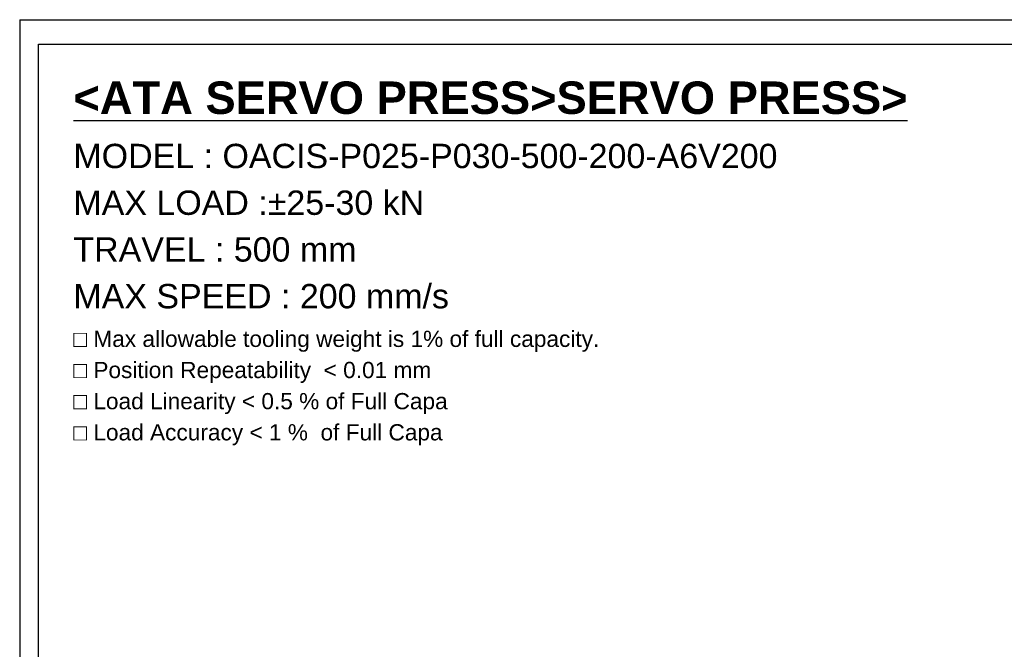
# Model space of a CAD drawing. Extents: x 47048 to 48733, y 15921 to 17109.
# Tile 7 of 26: x 47048 to 47777, y 16643 to 17109. Entities that reach past the tile are written whole.
import ezdxf

# ---------------------------------------------------------------- set-up
doc = ezdxf.new("R2010")
doc.units = 0
doc.header["$LTSCALE"] = 25.4
doc.layers.get('0').update_dxf_attribs({"linetype": 'CONTINUOUS'})
doc.layers.add('ATA-TEXT', color=7, linetype='CONTINUOUS')
doc.styles.add('주 문자 (ISO)', font='arial.ttf')

# ---------------------------------------------------------------- blocks, each defined once
blk = doc.blocks.new('ata-Border-A1-002')
at = {"color": 253, "ltscale": 0.5}
for q in [(841, 594), (0, 0)]:
    blk.add_line((0, 594), q, dxfattribs=at)
blk.add_line((7, 585), (834, 585))
at = {"ltscale": 0.5}
blk.add_line((7, 9), (7, 585), dxfattribs=at)

msp = doc.modelspace()

# ---------------------------------------------------------------- block references
at = {"xscale": 2, "yscale": 2, "zscale": 2}
msp.add_blockref('ata-Border-A1-002', (47047.9785069, 15920.8125715), dxfattribs=at)
msp.add_blockref('ata-Border-A1-002', (47047.9785069, 15920.8125715), dxfattribs=at)

# ---------------------------------------------------------------- texts
at = {"layer": 'ATA-TEXT', "color": 7, "insert": (47087.7214838, 17063.1174935), "char_height": 7, "attachment_point": 1, "line_spacing_factor": 1.151952, "style": '주 문자 (ISO)'}
msp.add_mtext('{\\fArial|b1|i0|c129|p34;\\H3.42860x;\\L<ATA SERVO PRESS>SERVO PRESS>}\\P{\\fArial|b0|i0|c129|p34;\\H2.57145x;MODEL : OACIS-P025-P030-500-200-A}{\\fArial|b0|i0|c0|p34;\\H2.57145x;6V200}\\P{\\fArial|b0|i0|c129|p34;\\H2.57145x;MAX LOAD :±25-30 kN}\\P{\\fArial|b0|i0|c129|p34;\\H2.57145x;TRAVEL : 500 mm}\\P{\\fArial|b0|i0|c129|p34;\\H2.57145x;MAX SPEED : 200 mm/s}\\P{\\fArial|b0|i0|c129|p34;\\H1.71439x;□ Max allowable tooling weight is 1% of full capacity.}\\P{\\fArial|b0|i0|c129|p34;\\H1.71439x;□ Position Repeatability  }{\\fArial|b0|i0|c129|p34;\\H1.71439x;<}{\\fArial|b0|i0|c129|p34;\\H1.71439x; 0.01 mm}\\P{\\fArial|b0|i0|c129|p34;\\H1.71439x;□ Load Linearity }{\\fArial|b0|i0|c129|p34;\\H1.71439x;<}{\\fArial|b0|i0|c129|p34;\\H1.71439x; 0.5 % of Full Capa}\\P{\\fArial|b0|i0|c129|p34;\\H1.71439x;□ Load Accuracy }{\\fArial|b0|i0|c129|p34;\\H1.71439x;<}{\\fArial|b0|i0|c129|p34;\\H1.71439x; 1 %  of Full Capa}', dxfattribs=at)

doc.saveas('drawing.dxf')
